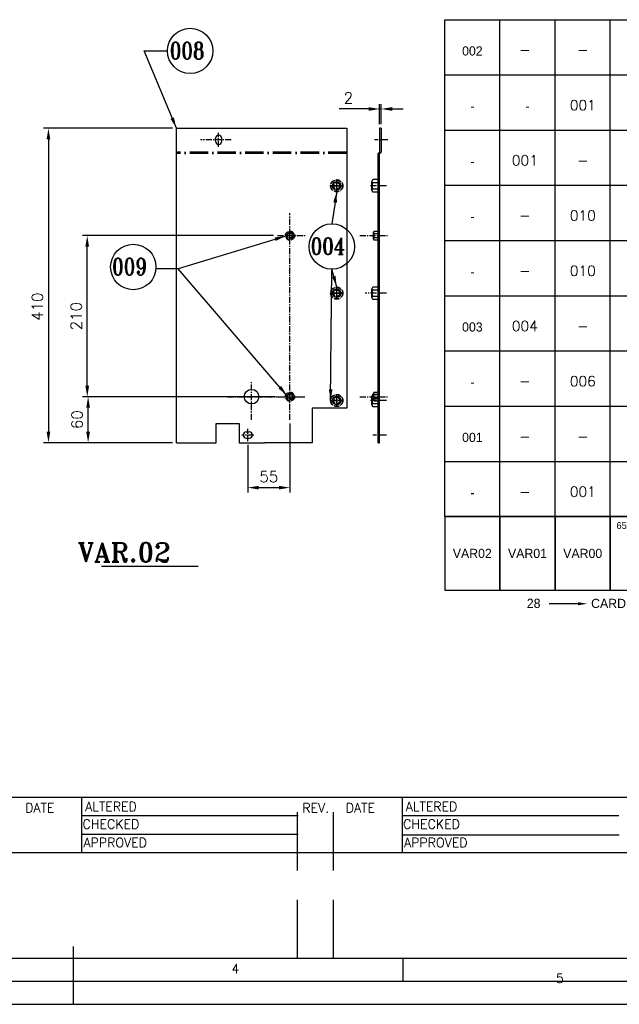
# Model space of a CAD drawing. Extents: x 23244 to 26808, y 7696 to 10216.
# Tile 2 of 9: x 24526 to 25308, y 7696 to 8980. Entities that reach past the tile are written whole.
import ezdxf
from ezdxf.enums import TextEntityAlignment as Align

# ---------------------------------------------------------------- set-up
doc = ezdxf.new("R2010")
doc.units = 0
for name, pattern in [('ACAD_ISO10W100', [18, 12, -3, 0, -3]), ('AM_ISO08W050x2', [9, 6, -0.75, 1.5, -0.75]), ('CENTER', [50.8, 31.75, -6.35, 6.35, -6.35]), ('DASHED', [19.05, 12.7, -6.35])]:
    doc.linetypes.add(name, pattern=pattern)
doc.layers.get('0').update_dxf_attribs({"linetype": 'CONTINUOUS'})
doc.layers.get('DEFPOINTS').update_dxf_attribs({"linetype": 'CONTINUOUS'})
for name, color, linetype in [('1', 3, 'CENTER'), ('BENDING LINE', 7, 'ACAD_ISO10W100'), ('DIM', 1, 'CONTINUOUS'), ('FORMAT', 7, 'CONTINUOUS'), ('ITEM', 7, 'CONTINUOUS'), ('PUNCH', 6, 'CONTINUOUS'), ('TEXT', 2, 'CONTINUOUS')]:
    doc.layers.add(name, color=color, linetype=linetype)
doc.styles.add('ROMAND', font='romand')
doc.styles.add('ROMANS', font='romans.shx')
doc.styles.add('ROMANT', font='romant.shx')
doc.dimstyles.new('ROMANS', dxfattribs={"dimscale": 80, "dimtxt": 0.18, "dimasz": 0.18, "dimexe": 0.08, "dimexo": 0.0625, "dimgap": 0.09, "dimtad": 1, "dimdec": 0, "dimzin": 0, "dimdsep": 46, "dimtxsty": 'ROMANS', "dimcen": 0, "dimclrd": 1, "dimclre": 1, "dimclrt": 1, "dimadec": 0, "dimazin": 0, "dimtfac": 1, "dimtdec": 0, "dimtmove": 0, "dimatfit": 3, "dimfxl": 0, "dimtolj": 1, "dimtzin": 0, "dimarcsym": 0})
doc.dimstyles.new('ROMANS$0', dxfattribs={"dimscale": 80, "dimtxt": 0.18, "dimasz": 0.18, "dimexe": 0.08, "dimexo": 0.0625, "dimgap": 0.09, "dimtad": 1, "dimdec": 0, "dimzin": 0, "dimdsep": 46, "dimtxsty": 'ROMANS', "dimcen": 0, "dimclrd": 1, "dimclre": 1, "dimclrt": 1, "dimadec": 0, "dimazin": 0, "dimtfac": 1, "dimtdec": 0, "dimtmove": 0, "dimatfit": 3, "dimfxl": 0, "dimtolj": 1, "dimtzin": 0, "dimarcsym": 0})

# ---------------------------------------------------------------- blocks, each defined once
blk = doc.blocks.new('A2')
at = {"color": 5}
for p, q in [((584, 106), (342, 106)), ((342, 106), (342, 90)), ((342, 90), (584, 90)), ((334.97, 87.06), (328.74, 87.06))]:
    blk.add_line(p, q, dxfattribs=at)
for p, q in [((20, 45), (584, 45)), ((227.17, 41), (274.17, 41)), ((296.84, 41), (343.84, 41)), ((227.17, 37), (274.17, 37)), ((296.84, 36.86), (343.91, 36.86)), ((134, 33), (414, 33)), ((225.25, 12.58), (225.25, 0)), ((20, 10), (584, 10)), ((297, 5), (297, 10)), ((14.84, 5), (589, 5)), ((0, 0), (594, 0))]:
    blk.add_line(p, q)
at = {"linetype": 'DASHED'}
for p, q in [((227.17, 33), (227.17, 45)), ((274, 10), (274, 45.08)), ((281.84, 10), (281.84, 45)), ((296.84, 33), (296.84, 45))]:
    blk.add_line(p, q, dxfattribs=at)
at = {"color": 5}
blk.add_solid([(334.97, 87.39), (334.97, 86.72), (336.97, 87.06)], dxfattribs=at)
for s, height, p in [('65', 1.5, (343.34, 103.31)), ('28', 2, (323.85, 86.15)), ('CARD TYPE-3', 2, (337.83, 86.13))]:
    blk.add_text(s, height=height, dxfattribs=at).set_placement(p)
at = {"color": 7, "style": 'ROMANS', "width": 1.3}
blk.add_attdef('DRG_NO', (70.14, 412.28), '', height=3.5, rotation=180, dxfattribs=at)
at = {"style": 'ROMANS'}
for tag, p, width in [('SHTNO', (9.07, 107.77), 0.8), ('REV_NO', (9.09, 98.48), 0.8), ('DRG_NO', (9.17, 70.14), 0.9)]:
    blk.add_attdef(tag, p, '', height=2.8, rotation=90, dxfattribs=dict(at, width=width))
at = {"color": 7, "style": 'ROMANS'}
for tag, p, height in [('PRODUCT', (483.32, 73.62), 4), ('DRN_SIGN', (535.97, 58.04), 2), ('CHD_SIGN', (535.8, 52), 2), ('APP_SIGN', (535.72, 46.19), 2), ('TITLE1', (425.97, 19.61), 3.5), ('TITLE2', (425.65, 13.39), 3.5)]:
    blk.add_attdef(tag, p, '', height=height, dxfattribs=at)
for tag, height, p in [('DRN_BY', 2, (523.7, 59.35)), ('DRN_DATE', 1.7, (562.23, 59.45)), ('CHD_BY', 2, (523.7, 53.34)), ('CHD_DATE', 1.7, (562.13, 53.93)), ('NOVAR', 2.5, (577.98, 47.88)), ('APP_BY', 2, (523.7, 47.34)), ('APP_DATE', 1.7, (562.13, 47.43)), ('SCALE', 2.5, (485.64, 32.88)), ('ITNO', 2.5, (562.34, 33.54)), ('REFTOASSY', 2.5, (532.31, 32.26)), ('NOIT', 2.5, (577.66, 31.84)), ('REV_NO', 3.5, (578.69, 19.15)), ('SHTNO', 2.5, (541.3, 12.54)), ('NOSHT', 2.5, (581.13, 12.72))]:
    blk.add_attdef(tag, text='', height=height, dxfattribs=at).set_placement(p, align=Align.MIDDLE)
at = {"color": 7, "style": 'ROMANS', "width": 0.8}
blk.add_attdef('WEIGHT', text='', height=2.3, dxfattribs=at).set_placement((504.27, 32.63), align=Align.MIDDLE)
at = {"color": 7, "style": 'ROMANS', "width": 1.3}
blk.add_attdef('DRG_NO', (514.76, 19.09), '', height=3.5, dxfattribs=at)
at = {"layer": 'TEXT'}
for s, style, p in [('DATE', 'ROMANS', (214.83, 41.72)), ('ALTERED', 'ROMANS', (227.87, 41.98)), ('REV.', 'ROMANS', (275.06, 41.69)), ('DATE', 'ROMANS', (284.5, 41.72)), ('ALTERED', 'ROMANS', (297.53, 41.98)), ('CHECKED', 'ROMANS', (227.3, 38.17)), ('CHECKED', 'ROMANS', (296.97, 38.17)), ('APPROVED', 'ROMANS', (227.5, 34.15)), ('APPROVED', 'ROMANS', (297.17, 34.15)), ('4', 'ROMAND', (259.67, 6.73)), ('5', 'ROMAND', (330.16, 4.65))]:
    blk.add_text(s, height=2, dxfattribs=dict(at, style=style)).set_placement(p)
blk = doc.blocks.new('var2_btemplate')
at = {"color": 3}
for p, q in [((-278, 12), (0, 12)), ((-278, 0), (-278, 12)), ((-266, 0), (-266, 12)), ((-254, 0), (-254, 12)), ((-242, 0), (-242, 12)), ((-212, 0), (-212, 12)), ((-204, 0), (-204, 12)), ((-191, 0), (-191, 12)), ((-142, 0), (-142, 12)), ((-137.04, 0), (-137.04, 12)), ((-92, 0), (-92, 12)), ((-80, 0), (-80, 12)), ((-46, 0), (-46, 12)), ((-41.01, 0), (-41.01, 12)), ((-35.94, 0), (-35.94, 12)), ((-10, 0), (-10, 12)), ((-5, 0), (-5, 12)), ((0, 12), (0, 0)), ((-92, 6), (-46, 6)), ((-35.94, 6), (-10, 6)), ((-278, 0), (0, 0))]:
    blk.add_line(p, q, dxfattribs=at)
at = {"style": 'ROMANS', "flags": 4}
for tag, p in [('UT_O_QTY', (-37.05, 0.19)), ('A/C', (-42.21, 1.84)), ('GS', (-6, 3)), ('ZONE', (-1.14, -0.09))]:
    blk.add_attdef(tag, p, '', height=2.2, rotation=90, dxfattribs=at)
at = {"style": 'ROMANS', "width": 0.65, "flags": 4}
blk.add_attdef('ITEM_DESC', (-190.44, 7.11), '', height=2, dxfattribs=at)
at = {"style": 'ROMANS', "flags": 4}
for tag, p in [('ITEM_NO', (-91.78, 7.25)), ('MAT_CODE', (-79.25, 7.43)), ('IT_NO', (-203.15, 4.41)), ('QTY', (-34.27, 2.23)), ('IT_VAR', (-90.96, 1.17)), ('MAT_SPEC', (-79.12, 1.33))]:
    blk.add_attdef(tag, p, '', height=2.2, dxfattribs=at)
at = {"style": 'ROMANS'}
blk.add_attdef('WEIGHT', text='', height=2.2, dxfattribs=at).set_placement((-34.53, 6.62), align=Align.BOTTOM_LEFT)
at = {"style": 'ROMANS', "flags": 4}
for tag, p in [('VAR_2', (-272.56, 4.33)), ('VAR_1', (-260.56, 4.33)), ('VAR_0', (-247.97, 4.33)), ('DR_NO', (-117.68, 4.13))]:
    blk.add_attdef(tag, text='', height=2.2, dxfattribs=at).set_placement(p, align=Align.CENTER)
for tag, width, p in [('REMARKS', 0.75, (-242, 3.94)), ('ITEM_SIZE', 0.65, (-190.55, 1.34))]:
    blk.add_attdef(tag, text='', height=2, dxfattribs=dict(at, width=width)).set_placement(p, align=Align.BOTTOM_LEFT)
at = {"style": 'ROMANS'}
blk.add_attdef('IT_V', (-211.43, 4.44), '', height=2.2, dxfattribs=at)
at = {"style": 'ROMANS', "flags": 4}
blk.add_attdef('STD_NO', text='', height=2.2, dxfattribs=at).set_placement((-141.14, 5.59), align=Align.MIDDLE_LEFT)
blk = doc.blocks.new('*D63')
at = {"layer": 'DEFPOINTS', "color": 0}
for p in [(24997.5, 8863.9), (24995.5, 8839.1), (24997.5, 8839.1)]:
    blk.add_point(p, dxfattribs=at)
at = {"layer": 'DIM', "color": 1, "lineweight": -2}
for p, q in [((24981.1, 8863.9), (24942.7, 8863.9)), ((24995.5, 8844.1), (24995.5, 8870.3)), ((24997.5, 8863.9), (24995.5, 8863.9)), ((24997.5, 8844.1), (24997.5, 8870.3)), ((25011.9, 8863.9), (25026.3, 8863.9))]:
    blk.add_line(p, q, dxfattribs=at)
at = {"layer": 'DIM', "color": 1}
for points in [[(24981.1, 8866.3), (24981.1, 8861.5), (24995.5, 8863.9)], [(25011.9, 8866.3), (25011.9, 8861.5), (24997.5, 8863.9)]]:
    blk.add_solid(points, dxfattribs=at)
at = {"layer": 'DIM', "color": 7, "insert": (24954.7, 8878.3), "char_height": 14.4, "attachment_point": 5, "style": 'ROMANS'}
blk.add_mtext('\\A1;2', dxfattribs=at)
blk = doc.blocks.new('*D64')
at = {"layer": 'DEFPOINTS', "color": 0}
for p in [(24730.5, 8838.7), (24563.6, 8428.7), (24725.5, 8428.7)]:
    blk.add_point(p, dxfattribs=at)
at = {"layer": 'DIM', "color": 1, "lineweight": -2}
for p, q in [((24725.5, 8838.7), (24557.2, 8838.7)), ((24563.6, 8824.3), (24563.6, 8443.1)), ((24720.5, 8428.7), (24557.2, 8428.7))]:
    blk.add_line(p, q, dxfattribs=at)
at = {"layer": 'DIM', "color": 1}
for points in [[(24561.2, 8824.3), (24566, 8824.3), (24563.6, 8838.7)], [(24561.2, 8443.1), (24566, 8443.1), (24563.6, 8428.7)]]:
    blk.add_solid(points, dxfattribs=at)
at = {"layer": 'DIM', "color": 7, "insert": (24549.2, 8606), "char_height": 14.4, "attachment_point": 5, "rotation": 90, "style": 'ROMANS'}
blk.add_mtext('\\A1;410', dxfattribs=at)
blk = doc.blocks.new('*D68')
at = {"layer": 'DEFPOINTS', "color": 0}
for p in [(24878.5, 8458.6), (24823.5, 8430.9), (24878.5, 8370.1)]:
    blk.add_point(p, dxfattribs=at)
at = {"layer": 'DIM', "color": 1, "lineweight": -2}
for p, q in [((24878.5, 8453.6), (24878.5, 8363.7)), ((24823.5, 8425.9), (24823.5, 8363.7)), ((24837.9, 8370.1), (24864.1, 8370.1))]:
    blk.add_line(p, q, dxfattribs=at)
at = {"layer": 'DIM', "color": 1}
for points in [[(24837.9, 8372.5), (24837.9, 8367.7), (24823.5, 8370.1)], [(24864.1, 8372.5), (24864.1, 8367.7), (24878.5, 8370.1)]]:
    blk.add_solid(points, dxfattribs=at)
at = {"layer": 'DIM', "color": 7, "insert": (24851, 8384.5), "char_height": 14.4, "attachment_point": 5, "style": 'ROMANS'}
blk.add_mtext('\\A1;55', dxfattribs=at)
blk = doc.blocks.new('*D69')
at = {"layer": 'DEFPOINTS', "color": 0}
for p in [(24615.3, 8488.7), (24864.5, 8488.7), (24730.5, 8428.7)]:
    blk.add_point(p, dxfattribs=at)
at = {"layer": 'DIM', "color": 1, "lineweight": -2}
for p, q in [((24859.5, 8488.7), (24608.9, 8488.7)), ((24615.3, 8443.1), (24615.3, 8474.3)), ((24725.5, 8428.7), (24608.9, 8428.7))]:
    blk.add_line(p, q, dxfattribs=at)
at = {"layer": 'DIM', "color": 1}
for points in [[(24612.9, 8474.3), (24617.7, 8474.3), (24615.3, 8488.7)], [(24612.9, 8443.1), (24617.7, 8443.1), (24615.3, 8428.7)]]:
    blk.add_solid(points, dxfattribs=at)
at = {"layer": 'DIM', "color": 7, "insert": (24600.9, 8458.7), "char_height": 14.4, "attachment_point": 5, "rotation": 90, "style": 'ROMANS'}
blk.add_mtext('\\A1;60', dxfattribs=at)
blk = doc.blocks.new('*D70')
at = {"layer": 'DEFPOINTS', "color": 0}
for p in [(24614.2, 8698.7), (24862.2, 8698.7), (24864.5, 8488.7)]:
    blk.add_point(p, dxfattribs=at)
at = {"layer": 'DIM', "color": 1, "lineweight": -2}
for p, q in [((24857.2, 8698.7), (24607.8, 8698.7)), ((24614.2, 8503.1), (24614.2, 8684.3)), ((24859.5, 8488.7), (24607.8, 8488.7))]:
    blk.add_line(p, q, dxfattribs=at)
at = {"layer": 'DIM', "color": 1}
for points in [[(24611.8, 8684.3), (24616.6, 8684.3), (24614.2, 8698.7)], [(24611.8, 8503.1), (24616.6, 8503.1), (24614.2, 8488.7)]]:
    blk.add_solid(points, dxfattribs=at)
at = {"layer": 'DIM', "color": 7, "insert": (24599.8, 8593.7), "char_height": 14.4, "attachment_point": 5, "rotation": 90, "style": 'ROMANS'}
blk.add_mtext('\\A1;210', dxfattribs=at)

msp = doc.modelspace()

# ---------------------------------------------------------------- linework, layer by layer
for p, q in [((24730.50865587, 8838.72745287), (24952.50865587, 8838.72745287)), ((24730.50865587, 8428.72745287), (24730.50865587, 8838.72745287)), ((24952.50865587, 8838.72745287), (24952.50865587, 8473.72745287)), ((24995.46353257, 8839.05588), (24995.46353257, 8807.72745287)), ((24997.46353257, 8839.05588), (24995.46353257, 8839.05588)), ((24997.46353257, 8839.05588), (24997.46353257, 8807.72745287)), ((24993.46353257, 8805.72745287), (24995.46353257, 8807.72745287)), ((24993.46353257, 8428.72745287), (24993.46353257, 8805.72745287)), ((24995.46353257, 8805.72745287), (24997.46353257, 8807.72745287)), ((24995.46353257, 8428.72745287), (24995.46353257, 8805.72745287)), ((24985.96213924, 8771.22605954), (24986.46353257, 8771.72745287)), ((24993.46353257, 8771.72745287), (24986.46353257, 8771.72745287)), ((24985.44711687, 8757.72745287), (24985.48825074, 8769.37291425)), ((24993.46353257, 8767.72745287), (24986.46353257, 8767.72745287)), ((24986.46353257, 8759.72745287), (24993.46353257, 8759.72745287)), ((24993.46353257, 8769.22745287), (24995.46353257, 8769.22745287)), ((24993.46353257, 8758.22745287), (24995.46353257, 8758.22745287)), ((24985.92302356, 8756.26796188), (24986.46353257, 8755.72745287)), ((24986.46353257, 8755.72745287), (24993.46353257, 8755.72745287)), ((24987.46353257, 8694.09366334), (24987.46353257, 8703.42659742)), ((24988.46353257, 8704.72745287), (24993.46353257, 8704.72745287)), ((24988.46353257, 8701.72745287), (24993.46353257, 8701.72745287)), ((24993.46353257, 8695.72745287), (24988.46353257, 8695.72745287)), ((24993.46353257, 8692.72745287), (24988.46353257, 8692.72745287)), ((24993.46353257, 8704.72745287), (24993.46353257, 8692.72745287)), ((24993.46353257, 8702.97745287), (24995.46353257, 8702.97745287)), ((24993.46353257, 8694.47745287), (24995.46353257, 8694.47745287)), ((24985.44711687, 8617.72745287), (24985.48825074, 8629.37291425)), ((24985.96213924, 8631.22605954), (24986.46353257, 8631.72745287)), ((24993.46353257, 8631.72745287), (24986.46353257, 8631.72745287)), ((24993.46353257, 8629.22745287), (24995.46353257, 8629.22745287)), ((24985.92302356, 8616.26796188), (24986.46353257, 8615.72745287)), ((24993.46353257, 8627.72745287), (24986.46353257, 8627.72745287)), ((24986.46353257, 8619.72745287), (24993.46353257, 8619.72745287)), ((24986.46353257, 8615.72745287), (24993.46353257, 8615.72745287)), ((24993.46353257, 8618.22745287), (24995.46353257, 8618.22745287)), ((24985.44711687, 8477.74098098), (24985.48825074, 8489.38644235)), ((24985.96213924, 8491.22605954), (24986.46353257, 8491.72745287)), ((24993.46353257, 8491.72745287), (24986.46353257, 8491.72745287)), ((24993.46353257, 8487.72745287), (24986.46353257, 8487.72745287)), ((24987.46353257, 8484.09366334), (24987.46353257, 8493.42659742)), ((24988.46353257, 8494.72745287), (24993.46353257, 8494.72745287)), ((24988.46353257, 8491.72745287), (24993.46353257, 8491.72745287)), ((24993.46353257, 8492.97745287), (24995.46353257, 8492.97745287)), ((24993.46353257, 8489.24098098), (24995.46353257, 8489.24098098)), ((24985.92302356, 8476.26796188), (24986.46353257, 8475.72745287)), ((24986.46353257, 8479.72745287), (24993.46353257, 8479.72745287)), ((24986.46353257, 8475.72745287), (24993.46353257, 8475.72745287)), ((24993.46353257, 8485.72745287), (24988.46353257, 8485.72745287)), ((24993.46353257, 8482.72745287), (24988.46353257, 8482.72745287)), ((24993.46353257, 8484.47745287), (24995.46353257, 8484.47745287)), ((24993.46353257, 8478.24098098), (24995.46353257, 8478.24098098)), ((24952.50865587, 8473.72745287), (24907.50865587, 8473.72745287)), ((24907.50865587, 8473.72745287), (24907.50865587, 8428.72745287)), ((24782.50865587, 8428.72745287), (24782.50865587, 8453.72745287)), ((24782.50865587, 8453.72745287), (24812.50865587, 8453.72745287)), ((24812.50865587, 8453.72745287), (24812.50865587, 8428.72745287)), ((24821.50865587, 8442.72745287), (24825.50865587, 8442.72745287)), ((24730.50865587, 8428.72745287), (24782.50865587, 8428.72745287)), ((24812.50865587, 8428.72745287), (24845.50865587, 8428.72745287)), ((24821.50865587, 8434.72745287), (24825.50865587, 8434.72745287)), ((24907.50865587, 8428.72745287), (24845.50865587, 8428.72745287)), ((24993.46353257, 8428.72745287), (24995.46353257, 8428.72745287))]:
    msp.add_line(p, q)
at = {"color": 1, "linetype": 'CENTER', "ltscale": 3}
for p, q in [((24939.50865587, 8756.22745287), (24939.50865587, 8771.22745287)), ((24932.00865587, 8763.72745287), (24947.00865587, 8763.72745287)), ((24947.00865587, 8763.72745287), (24932.00865587, 8763.72745287)), ((24939.50865587, 8616.22745287), (24939.50865587, 8631.22745287)), ((24932.00865587, 8623.72745287), (24947.00865587, 8623.72745287)), ((24947.00865587, 8623.72745287), (24932.00865587, 8623.72745287)), ((24939.50865587, 8476.22745287), (24939.50865587, 8491.22745287)), ((24930.85247486, 8483.72745287), (24948.16483689, 8483.72745287)), ((24947.00865587, 8483.72745287), (24932.00865587, 8483.72745287))]:
    msp.add_line(p, q, dxfattribs=at)
for points in [[(25080.26389921, 8236.33859331), (25152.26389921, 8236.33859331), (25152.26389921, 8332.33859331), (25080.26389921, 8332.33859331)], [(25152.26389921, 8236.33859331), (25224.26389921, 8236.33859331), (25224.26389921, 8332.33859331), (25152.26389921, 8332.33859331)], [(25224.26389921, 8236.33859331), (25296.26389921, 8236.33859331), (25296.26389921, 8332.33859331), (25224.26389921, 8332.33859331)]]:
    msp.add_lwpolyline(points, close=True)
at = {"linetype": 'ACAD_ISO10W100', "ltscale": 0.5}
for centre, radius in [((24939.50865587, 8763.72745287), 8), ((24939.50865587, 8763.68877363), 7.53728591), ((24939.50865587, 8763.68877363), 4.5), ((24939.50865587, 8763.68877363), 4), ((24878.50865587, 8698.72745287), 6), ((24878.50865587, 8698.72745287), 5.5), ((24878.50865587, 8698.72745287), 4.25), ((24878.50865587, 8698.72745287), 3.5), ((24878.50865587, 8698.72745287), 3), ((24939.50865587, 8623.72745287), 8), ((24939.50865587, 8623.68877363), 7.53728591), ((24939.50865587, 8623.68877363), 4.5), ((24939.50865587, 8623.68877363), 4), ((24878.50865587, 8488.72745287), 6), ((24878.50865587, 8488.72745287), 5.5), ((24878.50865587, 8488.72745287), 4.25), ((24878.50865587, 8488.72745287), 3.5), ((24878.50865587, 8488.72745287), 3), ((24939.50865587, 8483.72745287), 8), ((24939.50865587, 8483.68877363), 7.53728591), ((24939.50865587, 8483.68877363), 4.5), ((24939.50865587, 8483.68877363), 4)]:
    msp.add_circle(centre, radius, dxfattribs=at)
for centre, radius in [((24939.50865587, 8763.72745287), 5.53), ((24939.50865587, 8763.72745287), 5.5), ((24939.50865587, 8623.72745287), 5.53), ((24939.50865587, 8623.72745287), 5.5), ((24828.50865587, 8488.72745287), 9.5), ((24939.50865587, 8483.72745287), 5.53), ((24939.50865587, 8483.72745287), 5.5)]:
    msp.add_circle(centre, radius)
for centre, radius, start, end in [((24987.96213924, 8769.72745287), 2.49916425, 143.1556571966, 233.1556571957), ((24987.92302356, 8757.72745287), 2.47590669, 126.1199302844, 216.1199302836), ((24993.96353257, 8763.72745287), 8.5, 151.9275130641, 208.0724869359), ((24989.0687033, 8703.22745287), 1.61747693, 111.9714716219, 248.0285283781), ((24989.07958275, 8694.22745287), 1.62157881, 112.3279619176, 247.6720380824), ((24992.46353257, 8698.72745287), 5, 143.1301023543, 216.8698976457), ((24987.96213924, 8629.72745287), 2.49916425, 143.1556571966, 233.1556571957), ((24987.92302356, 8617.72745287), 2.47590669, 126.1199302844, 216.1199302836), ((24993.96353257, 8623.72745287), 8.5, 151.9275130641, 208.0724869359), ((24987.96213924, 8489.72745287), 2.49916425, 143.1556571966, 233.1556571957), ((24993.96353257, 8483.72745287), 8.5, 151.9275130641, 208.0724869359), ((24989.0687033, 8493.22745287), 1.61747693, 111.9714716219, 248.0285283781), ((24992.46353257, 8488.72745287), 5, 143.1301023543, 216.8698976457), ((24987.92302356, 8477.72745287), 2.47590669, 126.1199302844, 216.1199302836), ((24989.07958275, 8484.22745287), 1.62157881, 112.3279619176, 247.6720380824), ((24821.50865587, 8438.72745287), 4, 90, 270), ((24825.50865587, 8438.72745287), 4, 270, 90)]:
    msp.add_arc(centre, radius, start, end)
at = {"layer": '1', "ltscale": 0.25}
for p, q in [((24802.03455057, 8823.72745287), (24761.69019823, 8823.72745287)), ((24785.50865587, 8814.58356077), (24785.50865587, 8832.87134498)), ((25006.20270783, 8823.72745287), (24988.72435731, 8823.72745287)), ((25004.20270783, 8763.72745287), (24983.37879311, 8763.72745287)), ((24878.50865587, 8458.62374448), (24878.50865587, 8727.84515712)), ((24862.19849248, 8698.72745287), (24898.22285777, 8698.72745287)), ((24969.57886589, 8698.72745287), (25005.60323118, 8698.72745287)), ((25004.20270783, 8623.72745287), (24976.45120225, 8623.72745287)), ((24828.50865587, 8458.62374448), (24828.50865587, 8508.88950663)), ((24796.97131088, 8488.72745287), (24898.22285777, 8488.72745287)), ((24864.48674371, 8488.72745287), (24898.22285777, 8488.72745287)), ((24969.57886589, 8488.72745287), (25005.60323118, 8488.72745287)), ((25004.20270783, 8483.72745287), (24982.72942028, 8483.72745287)), ((24831.38350713, 8438.72745287), (24815.63380461, 8438.72745287)), ((24823.50865587, 8430.85260161), (24823.50865587, 8446.60230413)), ((25004.20270783, 8438.72745287), (24986.72435731, 8438.72745287))]:
    msp.add_line(p, q, dxfattribs=at)
at = {"layer": 'BENDING LINE', "ltscale": 2}
for p, q in [((24952.50865587, 8807.72745287), (24730.50865587, 8807.72745287)), ((24952.50865587, 8805.72745287), (24730.50865587, 8805.72745287))]:
    msp.add_line(p, q, dxfattribs=at)
at = {"layer": 'DIM', "color": 7}
for centre in [(24748.40170463, 8939.57595791), (24933.1733694, 8684.53891334), (24674.2570541, 8657.84908241)]:
    msp.add_circle(centre, 29.57747011, dxfattribs=at)
at = {"layer": 'ITEM'}
msp.add_line((24632.66372713, 8267.77165501), (24758.67012223, 8267.77165501), dxfattribs=at)
at = {"layer": 'PUNCH'}
for p, q in [((24781.50865587, 8821.72745287), (24781.50865587, 8825.72745287)), ((24789.50865587, 8821.72745287), (24789.50865587, 8825.72745287))]:
    msp.add_line(p, q, dxfattribs=at)
for centre, start, end in [((24785.50865587, 8825.72745287), 0, 180), ((24785.50865587, 8821.72745287), 180, 0)]:
    msp.add_arc(centre, 4, start, end, dxfattribs=at)

# ---------------------------------------------------------------- block references
ref = msp.add_blockref('var2_btemplate', (26748.26389921, 8908.33859331), dxfattribs=dict(xscale=6, yscale=6, zscale=1.090909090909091))
ref.add_attrib('IT_NO', '009', (25529.38150502, 8934.76948382), dxfattribs={"height": 13.2, "style": 'ROMANS'})
ref.add_attrib('ITEM_DESC', 'WELD NUT M6', (25605.59564769, 8950.98968213), dxfattribs={"height": 12, "style": 'ROMANS', "width": 0.65})
ref.add_attrib('DR_NO', '35219001562', dxfattribs={"height": 13.2, "style": 'ROMANS'}).set_placement((26042.16365775, 8933.09863824), align=Align.CENTER)
ref.add_attrib('ITEM_NO', '007', (26197.58240882, 8951.83158586), dxfattribs={"height": 13.2, "style": 'ROMANS'})
ref.add_attrib('A/C', 'NA', (26494.98593542, 8919.36233331), dxfattribs={"height": 13.2, "rotation": 90, "style": 'ROMANS'})
ref.add_attrib('UT_O_QTY', 'Kg', (26525.96878007, 8909.47078849), dxfattribs={"height": 13.2, "rotation": 90, "style": 'ROMANS'})
ref.add_attrib('VAR_0', '-', dxfattribs={"height": 13.2, "style": 'ROMANS'}).set_placement((25260.41631879, 8934.29410195), align=Align.CENTER)
ref.add_attrib('VAR_1', '-', dxfattribs={"height": 13.2, "style": 'ROMANS'}).set_placement((25184.87915906, 8934.29410195), align=Align.CENTER)
ref = msp.add_blockref('var2_btemplate', (26748.26389921, 8836.33859331), dxfattribs=dict(xscale=6, yscale=6, zscale=1.090909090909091))
ref.add_attrib('IT_NO', '008', (25529.38150502, 8862.76948382), dxfattribs={"height": 13.2, "style": 'ROMANS'})
ref.add_attrib('ITEM_DESC', 'BOTTOM COVER', (25605.59564769, 8878.98968213), dxfattribs={"height": 12, "style": 'ROMANS', "width": 0.65})
ref.add_attrib('DR_NO', '35215002224', dxfattribs={"height": 13.2, "style": 'ROMANS'}).set_placement((26042.16365775, 8861.09863824), align=Align.CENTER)
ref.add_attrib('IT_VAR', '02', (26202.5228539, 8843.3413429), dxfattribs={"height": 13.2, "style": 'ROMANS'})
ref.add_attrib('MAT_CODE', 'AA1011713110', (26272.77994385, 8880.90572045), dxfattribs={"height": 13.2, "style": 'ROMANS'})
ref.add_attrib('MAT_SPEC', 'AA10113', (26273.51397265, 8844.30815336), dxfattribs={"height": 13.2, "style": 'ROMANS'})
ref.add_attrib('A/C', 'NA', (26494.98593542, 8847.36233331), dxfattribs={"height": 13.2, "rotation": 90, "style": 'ROMANS'})
ref.add_attrib('UT_O_QTY', 'Kg', (26525.96878007, 8837.47078849), dxfattribs={"height": 13.2, "rotation": 90, "style": 'ROMANS'})
ref.add_attrib('WEIGHT', '3.500', dxfattribs={"height": 13.2, "style": 'ROMANS'}).set_placement((26541.0846151, 8876.06116199), align=Align.BOTTOM_LEFT)
ref.add_attrib('QTY', '001', (26542.62086162, 8849.70213566), dxfattribs={"height": 13.2, "style": 'ROMANS'})
ref.add_attrib('IT_V', '02', (25479.68791334, 8862.95679997), dxfattribs={"height": 13.2, "style": 'ROMANS'})
ref.add_attrib('VAR_0', '001', dxfattribs={"height": 13.2, "style": 'ROMANS'}).set_placement((25260.41631879, 8862.29410195), align=Align.CENTER)
ref = msp.add_blockref('var2_btemplate', (26748.26389921, 8764.33859331), dxfattribs=dict(xscale=6, yscale=6, zscale=1.090909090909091))
ref.add_attrib('IT_NO', '007', (25529.38150502, 8790.76948382), dxfattribs={"height": 13.2, "style": 'ROMANS'})
ref.add_attrib('ITEM_DESC', '-', (25605.59564769, 8806.98968213), dxfattribs={"height": 12, "style": 'ROMANS', "width": 0.65})
ref.add_attrib('ITEM_SIZE', '2 TK X 407 X 532  LG. H.R.C.S', dxfattribs={"height": 12, "style": 'ROMANS', "width": 0.65}).set_placement((25604.94306633, 8772.38889087), align=Align.BOTTOM_LEFT)
ref.add_attrib('MAT_CODE', 'AA1011713110', (26272.77994385, 8808.90572045), dxfattribs={"height": 13.2, "style": 'ROMANS'})
ref.add_attrib('MAT_SPEC', 'AA10113', (26273.51397265, 8772.30815336), dxfattribs={"height": 13.2, "style": 'ROMANS'})
ref.add_attrib('A/C', 'NA', (26494.98593542, 8775.36233331), dxfattribs={"height": 13.2, "rotation": 90, "style": 'ROMANS'})
ref.add_attrib('UT_O_QTY', 'Kg', (26525.96878007, 8765.47078849), dxfattribs={"height": 13.2, "rotation": 90, "style": 'ROMANS'})
ref.add_attrib('WEIGHT', '3.400', dxfattribs={"height": 13.2, "style": 'ROMANS'}).set_placement((26541.0846151, 8804.06116199), align=Align.BOTTOM_LEFT)
ref.add_attrib('QTY', '001', (26542.62086162, 8777.70213566), dxfattribs={"height": 13.2, "style": 'ROMANS'})
ref.add_attrib('VAR_0', '-', dxfattribs={"height": 13.2, "style": 'ROMANS'}).set_placement((25260.41631879, 8790.29410195), align=Align.CENTER)
ref.add_attrib('VAR_1', '001', dxfattribs={"height": 13.2, "style": 'ROMANS'}).set_placement((25184.87915906, 8790.29410195), align=Align.CENTER)
ref = msp.add_blockref('var2_btemplate', (26748.26389921, 8692.33859331), dxfattribs=dict(xscale=6, yscale=6, zscale=1.090909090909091))
ref.add_attrib('IT_NO', '006', (25529.38150502, 8718.76948382), dxfattribs={"height": 13.2, "style": 'ROMANS'})
ref.add_attrib('ITEM_DESC', 'WASHER SPRING LOCK SC', (25605.59564769, 8734.98968213), dxfattribs={"height": 12, "style": 'ROMANS', "width": 0.65})
ref.add_attrib('ITEM_SIZE', 'B8-ST', dxfattribs={"height": 12, "style": 'ROMANS', "width": 0.65}).set_placement((25604.94306633, 8700.38889087), align=Align.BOTTOM_LEFT)
ref.add_attrib('MAT_CODE', 'AA7164002053', (26272.77994385, 8736.90572045), dxfattribs={"height": 13.2, "style": 'ROMANS'})
ref.add_attrib('A/C', 'NA', (26494.98593542, 8703.36233331), dxfattribs={"height": 13.2, "rotation": 90, "style": 'ROMANS'})
ref.add_attrib('UT_O_QTY', 'Kg', (26525.96878007, 8693.47078849), dxfattribs={"height": 13.2, "rotation": 90, "style": 'ROMANS'})
ref.add_attrib('WEIGHT', '0.001', dxfattribs={"height": 13.2, "style": 'ROMANS'}).set_placement((26541.0846151, 8732.06116199), align=Align.BOTTOM_LEFT)
ref.add_attrib('QTY', '001', (26542.62086162, 8705.70213566), dxfattribs={"height": 13.2, "style": 'ROMANS'})
ref.add_attrib('VAR_0', '010', dxfattribs={"height": 13.2, "style": 'ROMANS'}).set_placement((25260.41631879, 8718.29410195), align=Align.CENTER)
ref.add_attrib('VAR_1', '-', dxfattribs={"height": 13.2, "style": 'ROMANS'}).set_placement((25184.87915906, 8718.29410195), align=Align.CENTER)
ref = msp.add_blockref('var2_btemplate', (26748.26389921, 8620.33859331), dxfattribs=dict(xscale=6, yscale=6, zscale=1.090909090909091))
ref.add_attrib('IT_NO', '005', (25529.38150502, 8646.76948382), dxfattribs={"height": 13.2, "style": 'ROMANS'})
ref.add_attrib('ITEM_DESC', 'WASHER MCD', (25605.59564769, 8662.98968213), dxfattribs={"height": 12, "style": 'ROMANS', "width": 0.65})
ref.add_attrib('ITEM_SIZE', '8.4-ST', dxfattribs={"height": 12, "style": 'ROMANS', "width": 0.65}).set_placement((25604.94306633, 8628.38889087), align=Align.BOTTOM_LEFT)
ref.add_attrib('MAT_CODE', 'AA7161001056', (26272.77994385, 8664.90572045), dxfattribs={"height": 13.2, "style": 'ROMANS'})
ref.add_attrib('A/C', 'NA', (26494.98593542, 8631.36233331), dxfattribs={"height": 13.2, "rotation": 90, "style": 'ROMANS'})
ref.add_attrib('UT_O_QTY', 'N.A.', (26525.96878007, 8621.47078849), dxfattribs={"height": 13.2, "rotation": 90, "style": 'ROMANS'})
ref.add_attrib('WEIGHT', '0.002', dxfattribs={"height": 13.2, "style": 'ROMANS'}).set_placement((26541.0846151, 8660.06116199), align=Align.BOTTOM_LEFT)
ref.add_attrib('QTY', '001', (26542.62086162, 8633.70213566), dxfattribs={"height": 13.2, "style": 'ROMANS'})
ref.add_attrib('VAR_0', '010', dxfattribs={"height": 13.2, "style": 'ROMANS'}).set_placement((25260.41631879, 8646.29410195), align=Align.CENTER)
ref.add_attrib('VAR_1', '-', dxfattribs={"height": 13.2, "style": 'ROMANS'}).set_placement((25184.87915906, 8646.29410195), align=Align.CENTER)
ref = msp.add_blockref('var2_btemplate', (26748.26389921, 8548.33859331), dxfattribs=dict(xscale=6, yscale=6, zscale=1.090909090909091))
ref.add_attrib('IT_NO', '004', (25529.38150502, 8574.76948382), dxfattribs={"height": 13.2, "style": 'ROMANS'})
ref.add_attrib('ITEM_DESC', 'NUT HEX  A', (25605.59564769, 8590.98968213), dxfattribs={"height": 12, "style": 'ROMANS', "width": 0.65})
ref.add_attrib('ITEM_SIZE', 'M8-8', dxfattribs={"height": 12, "style": 'ROMANS', "width": 0.65}).set_placement((25604.94306633, 8556.38889087), align=Align.BOTTOM_LEFT)
ref.add_attrib('DR_NO', '35219001562', dxfattribs={"height": 13.2, "style": 'ROMANS'}).set_placement((26042.16365775, 8573.09863824), align=Align.CENTER)
ref.add_attrib('ITEM_NO', '008', (26197.58240882, 8591.83158586), dxfattribs={"height": 13.2, "style": 'ROMANS'})
ref.add_attrib('MAT_CODE', 'AA7151115024', (26272.77994385, 8592.90572045), dxfattribs={"height": 13.2, "style": 'ROMANS'})
ref.add_attrib('A/C', 'NA', (26494.98593542, 8559.36233331), dxfattribs={"height": 13.2, "rotation": 90, "style": 'ROMANS'})
ref.add_attrib('UT_O_QTY', 'Kg', (26525.96878007, 8549.47078849), dxfattribs={"height": 13.2, "rotation": 90, "style": 'ROMANS'})
ref.add_attrib('WEIGHT', '0.002', dxfattribs={"height": 13.2, "style": 'ROMANS'}).set_placement((26541.0846151, 8588.06116199), align=Align.BOTTOM_LEFT)
ref.add_attrib('QTY', '001', (26542.62086162, 8561.70213566), dxfattribs={"height": 13.2, "style": 'ROMANS'})
ref.add_attrib('VAR_0', '-', dxfattribs={"height": 13.2, "style": 'ROMANS'}).set_placement((25260.41631879, 8574.29410195), align=Align.CENTER)
ref.add_attrib('VAR_1', '004', dxfattribs={"height": 13.2, "style": 'ROMANS'}).set_placement((25184.87915906, 8574.29410195), align=Align.CENTER)
ref = msp.add_blockref('var2_btemplate', (26748.26389921, 8476.33859331), dxfattribs=dict(xscale=6, yscale=6, zscale=1.090909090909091))
ref.add_attrib('IT_NO', '003', (25529.38150502, 8502.76948382), dxfattribs={"height": 13.2, "style": 'ROMANS'})
ref.add_attrib('ITEM_DESC', 'SCRU HEX SLT A', (25605.59564769, 8518.98968213), dxfattribs={"height": 12, "style": 'ROMANS', "width": 0.65})
ref.add_attrib('ITEM_SIZE', 'M8X12-8.8', dxfattribs={"height": 12, "style": 'ROMANS', "width": 0.65}).set_placement((25604.94306633, 8484.38889087), align=Align.BOTTOM_LEFT)
ref.add_attrib('MAT_CODE', 'AA7121123096', (26272.77994385, 8520.90572045), dxfattribs={"height": 13.2, "style": 'ROMANS'})
ref.add_attrib('MAT_SPEC', 'AA7121123', (26273.51397265, 8484.30815336), dxfattribs={"height": 13.2, "style": 'ROMANS'})
ref.add_attrib('A/C', 'NA', (26494.98593542, 8487.36233331), dxfattribs={"height": 13.2, "rotation": 90, "style": 'ROMANS'})
ref.add_attrib('UT_O_QTY', 'Kg', (26525.96878007, 8477.47078849), dxfattribs={"height": 13.2, "rotation": 90, "style": 'ROMANS'})
ref.add_attrib('WEIGHT', '0.009', dxfattribs={"height": 13.2, "style": 'ROMANS'}).set_placement((26541.0846151, 8516.06116199), align=Align.BOTTOM_LEFT)
ref.add_attrib('QTY', '001', (26542.62086162, 8489.70213566), dxfattribs={"height": 13.2, "style": 'ROMANS'})
ref.add_attrib('VAR_0', '006', dxfattribs={"height": 13.2, "style": 'ROMANS'}).set_placement((25260.41631879, 8502.29410195), align=Align.CENTER)
ref.add_attrib('VAR_1', '-', dxfattribs={"height": 13.2, "style": 'ROMANS'}).set_placement((25184.87915906, 8502.29410195), align=Align.CENTER)
ref = msp.add_blockref('var2_btemplate', (26748.26389921, 8404.33859331), dxfattribs=dict(xscale=6, yscale=6, zscale=1.090909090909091))
ref.add_attrib('IT_NO', '002', (25529.38150502, 8430.76948382), dxfattribs={"height": 13.2, "style": 'ROMANS'})
ref.add_attrib('ITEM_DESC', '-', (25605.59564769, 8446.98968213), dxfattribs={"height": 12, "style": 'ROMANS', "width": 0.65})
ref.add_attrib('ITEM_SIZE', '2 TK X 410 X 222 LG. H.R.C.S.', dxfattribs={"height": 12, "style": 'ROMANS', "width": 0.65}).set_placement((25604.94306633, 8412.38889087), align=Align.BOTTOM_LEFT)
ref.add_attrib('MAT_CODE', 'AA1011713110', (26272.77994385, 8448.90572045), dxfattribs={"height": 13.2, "style": 'ROMANS'})
ref.add_attrib('MAT_SPEC', 'AA10113', (26273.51397265, 8412.30815336), dxfattribs={"height": 13.2, "style": 'ROMANS'})
ref.add_attrib('A/C', 'NA', (26494.98593542, 8415.36233331), dxfattribs={"height": 13.2, "rotation": 90, "style": 'ROMANS'})
ref.add_attrib('UT_O_QTY', 'Kg', (26525.96878007, 8405.47078849), dxfattribs={"height": 13.2, "rotation": 90, "style": 'ROMANS'})
ref.add_attrib('WEIGHT', '1.420', dxfattribs={"height": 13.2, "style": 'ROMANS'}).set_placement((26541.0846151, 8444.06116199), align=Align.BOTTOM_LEFT)
ref.add_attrib('QTY', '001', (26542.62086162, 8417.70213566), dxfattribs={"height": 13.2, "style": 'ROMANS'})
ref.add_attrib('VAR_0', '-', dxfattribs={"height": 13.2, "style": 'ROMANS'}).set_placement((25260.41631879, 8430.29410195), align=Align.CENTER)
ref.add_attrib('VAR_1', '-', dxfattribs={"height": 13.2, "style": 'ROMANS'}).set_placement((25184.87915906, 8430.29410195), align=Align.CENTER)
ref = msp.add_blockref('var2_btemplate', (26748.26389921, 8332.33859331), dxfattribs=dict(xscale=6, yscale=6, zscale=1.090909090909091))
ref.add_attrib('IT_NO', '001', (25529.38150502, 8358.76948382), dxfattribs={"height": 13.2, "style": 'ROMANS'})
ref.add_attrib('ITEM_DESC', 'T0P BLANKING COVER', (25605.59564769, 8374.98968213), dxfattribs={"height": 12, "style": 'ROMANS', "width": 0.65})
ref.add_attrib('DR_NO', '35215002224', dxfattribs={"height": 13.2, "style": 'ROMANS'}).set_placement((26042.16365775, 8357.09863824), align=Align.CENTER)
ref.add_attrib('IT_VAR', '01', (26202.5228539, 8339.3413429), dxfattribs={"height": 13.2, "style": 'ROMANS'})
ref.add_attrib('A/C', 'NA', (26494.98593542, 8343.36233331), dxfattribs={"height": 13.2, "rotation": 90, "style": 'ROMANS'})
ref.add_attrib('UT_O_QTY', 'Kg', (26525.96878007, 8333.47078849), dxfattribs={"height": 13.2, "rotation": 90, "style": 'ROMANS'})
ref.add_attrib('WEIGHT', '3.450', dxfattribs={"height": 13.2, "style": 'ROMANS'}).set_placement((26541.0846151, 8372.06116199), align=Align.BOTTOM_LEFT)
ref.add_attrib('QTY', '001', (26542.62086162, 8345.70213566), dxfattribs={"height": 13.2, "style": 'ROMANS'})
ref.add_attrib('VAR_0', '001', dxfattribs={"height": 13.2, "style": 'ROMANS'}).set_placement((25260.41631879, 8358.29410195), align=Align.CENTER)
ref.add_attrib('VAR_1', '-', dxfattribs={"height": 13.2, "style": 'ROMANS'}).set_placement((25184.87915906, 8358.29410195), align=Align.CENTER)
at = {"layer": 'FORMAT', "linetype": 'AM_ISO08W050x2', "xscale": 6, "yscale": 6, "zscale": 6}
msp.add_blockref('A2', (23244.26389921, 7696.33859331), dxfattribs=at)

# ---------------------------------------------------------------- texts
for s, p in [('002', (25116.38344455, 8939.62575562)), ('-', (25116.38344455, 8867.62575562)), ('-', (25188.38344455, 8867.62575562)), ('-', (25116.38344455, 8795.62575562)), ('-', (25116.38344455, 8723.62575562)), ('-', (25116.38344455, 8651.62575562)), ('003', (25116.38344455, 8579.62575562)), ('-', (25116.38344455, 8507.62575562)), ('001', (25116.38344455, 8435.62575562)), ('-', (25116.38344455, 8363.62575562)), ('VAR02', (25116.26389921, 8284.33859331)), ('VAR01', (25188.26389921, 8284.33859331)), ('VAR00', (25260.26389921, 8284.33859331))]:
    msp.add_text(s, height=12).set_placement(p, align=Align.MIDDLE)
at = {"layer": 'DIM', "color": 7, "style": 'ROMANT', "width": 0.8}
for s, p in [('008', (24721.82012243, 8928.96805435)), ('004', (24905.56360446, 8673.93100979)), ('009', (24646.64728916, 8647.24117885))]:
    msp.add_text(s, height=22, dxfattribs=at).set_placement(p)
at = {"layer": 'ITEM', "style": 'ROMANT'}
msp.add_text('VAR.02', height=25, dxfattribs=at).set_placement((24601.67096754, 8273.28601924))

# ---------------------------------------------------------------- dimensions: what is measured, and where the dimension line sits
at = {"layer": 'DIM'}
dim = msp.add_linear_dim(base=(24997.46353257, 8863.86166284), p1=(24995.46353257, 8839.05588), p2=(24997.46353257, 8839.05588), dimstyle='ROMANS$0', override={"dimclrt": 7}, dxfattribs=at)
dim.commit()
dim.dimension.update_dxf_attribs({"geometry": '*D63', "text_midpoint": (24954.66353257, 8863.86166284), "dimtype": 160})
for base, p1, p2, picture, middle in [((24563.58117199, 8428.72745287), (24730.50865587, 8838.72745287), (24725.50865587, 8428.72745287), '*D64', (24563.58117199, 8606.04434979)), ((24614.17537958, 8698.72745287), (24864.48674371, 8488.72745287), (24862.19849248, 8698.72745287), '*D70', (24614.17537958, 8593.72745287)), ((24615.29969945, 8488.72745287), (24730.50865587, 8428.72745287), (24864.48674371, 8488.72745287), '*D69', (24615.29969945, 8458.72745287))]:
    dim = msp.add_linear_dim(base=base, p1=p1, p2=p2, angle=90, dimstyle='ROMANS$0', override={"dimclrt": 7}, dxfattribs=at)
    dim.commit()
    dim.dimension.update_dxf_attribs({"geometry": picture, "text_midpoint": middle, "dimtype": 160})
dim = msp.add_linear_dim(base=(24878.50865587, 8370.12103809), p1=(24823.50865587, 8430.85260161), p2=(24878.50865587, 8458.62374448), dimstyle='ROMANS$0', override={"dimclrt": 7}, dxfattribs=at)
dim.commit()
dim.dimension.update_dxf_attribs({"geometry": '*D68', "text_midpoint": (24851.00865587, 8384.52103809)})

# ---------------------------------------------------------------- leaders
for points in [[(24730.50865587, 8838.72745287), (24688.42005475, 8939.57595791), (24718.82423452, 8939.57595791)], [(24939.50865587, 8756.22745287), (24933.1733694, 8714.11638345)], [(24873.06683152, 8698.25461487), (24732.76148776, 8655.57329881)], [(24874.60135804, 8490.28080588), (24732.76148776, 8655.57329881), (24703.74684126, 8655.57329881)], [(24931.50865587, 8483.72745287), (24933.1733694, 8654.96144324)], [(24939.50865587, 8631.72745287), (24933.1733694, 8654.96144324)]]:
    msp.add_leader(points, dimstyle='ROMANS', override={"dimtad": 0, "dimclrt": 7}, dxfattribs=at)

doc.saveas('drawing.dxf')
